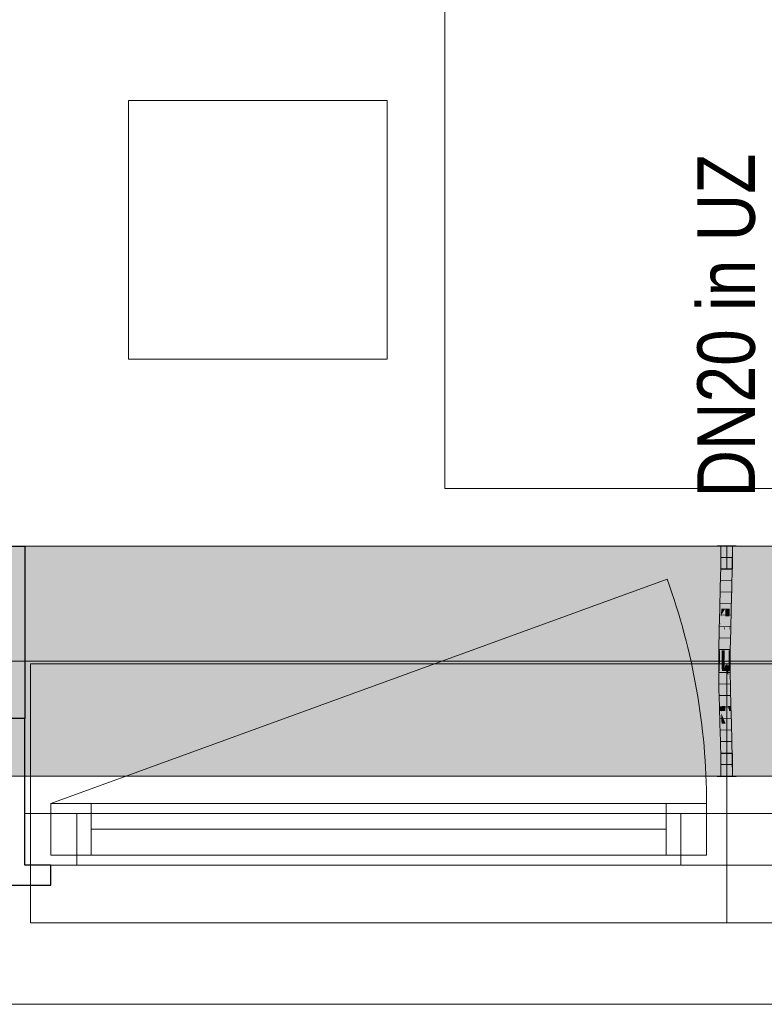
# Model space of a CAD drawing. Extents: x -620 to 3480, y 62 to 1107.
# Tile 27 of 244: x -158 to -132, y 199 to 233. Entities that reach past the tile are written whole.
import ezdxf
from ezdxf.lldxf.tags import DXFTag

# ---------------------------------------------------------------- set-up
doc = ezdxf.new("R2010")
doc.units = 0
doc.layers.get('0').update_dxf_attribs({"lineweight": 35})
for name, color, linetype, lineweight, true_color in [('30 -33 Aussenwände- 7 Fassade_ Elemente', 7, 'Continuous', 9, 0x00aacc), ('30 -35 Decken- 1 Konstruktion-Träger- Stahlbeton', 7, 'grob-A06G9GKW8I', 13, 0x33aa00), ('60- 61 allgemeine Ausstattung- 1 Möbel', 7, 'Continuous', 9, 0x00cccc), ('E_Leerrohr 20', 7, 'Continuous', 13, 0xcc0099), ('E_Leerrohr 20-Shading', 7, 'Continuous', 13, 0xcc0099)]:
    doc.layers.add(name, color=color, linetype=linetype, lineweight=lineweight, true_color=true_color)
doc.layers.add('70 -71 Achsen- 1 Gebäudeachsen', color=7, linetype='STRICHPUNKT2-A06G9GKV8I', lineweight=18)
doc.layers.add('Detailelementbeschriftung', color=7, linetype='Continuous', lineweight=9)
doc.layers.add('iwb_Schraffur_Unterzug', color=7, linetype='Continuous', lineweight=5, true_color=0xffffcc, plot=False)
doc.styles.get("Standard").update_dxf_attribs({"font": 'ARIALN.TTF'})
tags = doc.linetypes.add('grob-A06G9GKW8I', pattern=[14, 3, -8, 3]).pattern_tags.tags
tags[8:9] = [DXFTag(74, 4), DXFTag(75, 0), DXFTag(340, '0'), DXFTag(46, 0.0), DXFTag(50, 0.0), DXFTag(44, 0.0), DXFTag(45, 0.0)]
tags[6:7] = [DXFTag(74, 4), DXFTag(75, 0), DXFTag(340, '0'), DXFTag(46, 0.0), DXFTag(50, 0.0), DXFTag(44, 0.0), DXFTag(45, 0.0)]
tags[4:5] = [DXFTag(74, 4), DXFTag(75, 0), DXFTag(340, '0'), DXFTag(46, 0.0), DXFTag(50, 0.0), DXFTag(44, 0.0), DXFTag(45, 0.0)]
tags = doc.linetypes.add('STRICHPUNKT2', pattern=[12.7, 6.35, -3.175, 0, -3.175]).pattern_tags.tags
tags[10:11] = [DXFTag(74, 4), DXFTag(75, 0), DXFTag(340, '0'), DXFTag(46, 0.0), DXFTag(50, 0.0), DXFTag(44, 0.0), DXFTag(45, 0.0)]
tags[8:9] = [DXFTag(74, 4), DXFTag(75, 0), DXFTag(340, '0'), DXFTag(46, 0.0), DXFTag(50, 0.0), DXFTag(44, 0.0), DXFTag(45, 0.0)]
tags[6:7] = [DXFTag(74, 4), DXFTag(75, 0), DXFTag(340, '0'), DXFTag(46, 0.0), DXFTag(50, 0.0), DXFTag(44, 0.0), DXFTag(45, 0.0)]
tags[4:5] = [DXFTag(74, 4), DXFTag(75, 0), DXFTag(340, '0'), DXFTag(46, 0.0), DXFTag(50, 0.0), DXFTag(44, 0.0), DXFTag(45, 0.0)]
tags = doc.linetypes.add('STRICHPUNKT2-A06G9GKV8I', pattern=[12.7, 6.35, -3.175, 0, -3.175]).pattern_tags.tags
tags[10:11] = [DXFTag(74, 4), DXFTag(75, 0), DXFTag(340, '0'), DXFTag(46, 0.0), DXFTag(50, 0.0), DXFTag(44, 0.0), DXFTag(45, 0.0)]
tags[8:9] = [DXFTag(74, 4), DXFTag(75, 0), DXFTag(340, '0'), DXFTag(46, 0.0), DXFTag(50, 0.0), DXFTag(44, 0.0), DXFTag(45, 0.0)]
tags[6:7] = [DXFTag(74, 4), DXFTag(75, 0), DXFTag(340, '0'), DXFTag(46, 0.0), DXFTag(50, 0.0), DXFTag(44, 0.0), DXFTag(45, 0.0)]
tags[4:5] = [DXFTag(74, 4), DXFTag(75, 0), DXFTag(340, '0'), DXFTag(46, 0.0), DXFTag(50, 0.0), DXFTag(44, 0.0), DXFTag(45, 0.0)]

# ---------------------------------------------------------------- blocks, each defined once
blk = doc.blocks.new('Shading-A06G9GJL8I', base_point=(-133.075, 212.053))
at = {"layer": 'E_Leerrohr 20-Shading', "color": 223, "true_color": 0xc67fb4}
for points in [[(-133.356, 214.957), (-133.414, 214.957), (-133.362, 214.234), (-133.42, 214.235)], [(-133.059, 214.957), (-133.073, 214.957), (-133.067, 214.23), (-133.079, 214.23)], [(-133.067, 214.23), (-133.049, 214.23), (-133.059, 214.957), (-133.038, 214.957)], [(-133.049, 214.23), (-133.025, 214.229), (-133.038, 214.957), (-133.014, 214.957)], [(-133.021, 214.229), (-133.014, 214.957), (-133.025, 214.229)], [(-133.362, 214.234), (-133.42, 214.235), (-133.379, 213.511), (-133.436, 213.512)], [(-133.377, 213.511), (-133.362, 214.234), (-133.379, 213.511)], [(-133.067, 214.23), (-133.079, 214.23), (-133.087, 213.504), (-133.095, 213.504)], [(-133.071, 214.094), (-133.087, 213.504), (-133.086, 213.504)], [(-133.067, 214.23), (-133.071, 214.094), (-133.071, 213.503), (-133.086, 213.504)], [(-133.049, 214.23), (-133.071, 213.503), (-133.04, 214.23), (-133.063, 213.503)], [(-133.067, 214.23), (-133.071, 213.503), (-133.049, 214.23)], [(-133.063, 213.503), (-133.051, 213.503), (-133.04, 214.23), (-133.025, 214.229)], [(-133.036, 213.503), (-133.021, 214.229), (-133.051, 213.503), (-133.025, 214.229)], [(-133.379, 213.511), (-133.436, 213.512), (-133.402, 212.786), (-133.455, 212.788)], [(-133.402, 212.786), (-133.398, 212.786), (-133.379, 213.511), (-133.377, 213.511)], [(-133.398, 212.786), (-133.397, 212.786), (-133.377, 213.511)], [(-133.087, 213.504), (-133.095, 213.504), (-133.112, 212.779), (-133.114, 212.779)], [(-133.087, 213.504), (-133.112, 212.779), (-133.086, 213.504), (-133.109, 212.779)], [(-133.109, 212.779), (-133.098, 212.778), (-133.086, 213.504), (-133.071, 213.503)], [(-133.071, 213.503), (-133.098, 212.778), (-133.063, 213.503), (-133.091, 212.778)], [(-133.091, 212.778), (-133.085, 212.778), (-133.063, 213.503), (-133.051, 213.503)], [(-133.056, 212.777), (-133.036, 213.503), (-133.085, 212.778), (-133.051, 213.503)], [(-133.475, 212.062), (-133.41, 212.512), (-133.455, 212.788), (-133.402, 212.786)], [(-133.402, 212.786), (-133.41, 212.512), (-133.398, 212.786), (-133.404, 212.551)], [(-133.404, 212.551), (-133.403, 212.56), (-133.398, 212.786), (-133.397, 212.786)], [(-133.109, 212.779), (-133.121, 212.497), (-133.12, 212.408)], [(-133.109, 212.779), (-133.112, 212.779), (-133.121, 212.497), (-133.117, 212.646)], [(-133.112, 212.779), (-133.114, 212.779), (-133.121, 212.517)], [(-133.12, 212.408), (-133.119, 212.212), (-133.109, 212.779), (-133.098, 212.778)], [(-133.098, 212.778), (-133.119, 212.212), (-133.091, 212.778), (-133.118, 212.083)], [(-133.118, 212.083), (-133.117, 212.054), (-133.091, 212.778), (-133.085, 212.778)], [(-133.075, 212.053), (-133.056, 212.777), (-133.117, 212.054), (-133.085, 212.778)], [(-133.425, 212.061), (-133.419, 212.191), (-133.475, 212.062), (-133.41, 212.512)], [(-133.416, 212.061), (-133.403, 212.56), (-133.425, 212.061)], [(-133.41, 212.512), (-133.419, 212.191), (-133.404, 212.551), (-133.406, 212.496)], [(-133.406, 212.496), (-133.403, 212.56), (-133.404, 212.551)], [(-133.121, 212.497), (-133.121, 212.517), (-133.133, 212.055)], [(-133.12, 212.408), (-133.121, 212.497), (-133.131, 212.055), (-133.133, 212.055)], [(-133.131, 212.055), (-133.124, 212.054), (-133.12, 212.408), (-133.119, 212.212)], [(-133.117, 212.646), (-133.121, 212.517), (-133.121, 212.497)], [(-133.425, 212.061), (-133.475, 212.062), (-133.448, 211.335), (-133.488, 211.335)], [(-133.43, 211.335), (-133.416, 212.061), (-133.448, 211.335), (-133.425, 212.061)], [(-133.144, 211.331), (-133.124, 212.054), (-133.147, 211.331), (-133.131, 212.055)], [(-133.131, 212.055), (-133.133, 212.055), (-133.147, 211.331)], [(-133.144, 211.331), (-133.119, 212.054), (-133.124, 212.054)], [(-133.144, 211.331), (-133.14, 211.331), (-133.119, 212.054), (-133.13, 211.659)], [(-133.139, 211.331), (-133.117, 212.054), (-133.13, 211.659)], [(-133.139, 211.331), (-133.088, 211.331), (-133.117, 212.054), (-133.075, 212.053)], [(-133.13, 211.659), (-133.117, 212.054), (-133.119, 212.054)], [(-133.119, 212.212), (-133.124, 212.054), (-133.118, 212.083), (-133.119, 212.054)], [(-133.119, 212.054), (-133.117, 212.054), (-133.118, 212.083)], [(-133.451, 210.974), (-133.448, 211.335), (-133.49, 210.975), (-133.488, 211.335)], [(-133.433, 210.608), (-133.43, 211.335), (-133.454, 210.608), (-133.448, 211.335)], [(-133.14, 211.331), (-133.139, 211.331), (-133.13, 211.659)], [(-133.147, 210.969), (-133.144, 211.331), (-133.148, 210.969), (-133.147, 211.331)], [(-133.144, 211.331), (-133.147, 210.969), (-133.14, 211.331), (-133.146, 210.969)], [(-133.14, 211.331), (-133.146, 210.969), (-133.143, 211.042), (-133.143, 210.968)], [(-133.143, 210.968), (-133.09, 210.968), (-133.139, 211.331), (-133.088, 211.331)], [(-133.143, 210.968), (-133.139, 211.331), (-133.143, 211.042)], [(-133.139, 211.331), (-133.14, 211.331), (-133.143, 211.042)], [(-133.143, 211.042), (-133.143, 210.968), (-133.143, 210.968)], [(-133.454, 210.608), (-133.451, 210.974), (-133.491, 210.608), (-133.49, 210.975)], [(-133.149, 210.806), (-133.15, 210.609), (-133.149, 210.777)], [(-133.15, 210.609), (-133.147, 210.609), (-133.149, 210.777), (-133.147, 210.668)], [(-133.143, 210.968), (-133.146, 210.969), (-133.149, 210.777), (-133.148, 210.889)], [(-133.147, 210.969), (-133.147, 210.969), (-133.148, 210.889), (-133.149, 210.806)], [(-133.149, 210.806), (-133.147, 210.969), (-133.148, 210.969)], [(-133.143, 210.968), (-133.149, 210.777), (-133.147, 210.668)], [(-133.148, 210.889), (-133.149, 210.806), (-133.149, 210.777)], [(-133.146, 210.969), (-133.147, 210.969), (-133.148, 210.889)], [(-133.143, 210.968), (-133.147, 210.668), (-133.143, 210.968), (-133.146, 210.609)], [(-133.147, 210.609), (-133.146, 210.609), (-133.147, 210.668)], [(-133.146, 210.609), (-133.091, 210.609), (-133.143, 210.968), (-133.09, 210.968)], [(-133.454, 210.608), (-133.491, 210.608), (-133.44, 209.997), (-133.483, 209.996)], [(-133.425, 209.997), (-133.433, 210.608), (-133.44, 209.997), (-133.454, 210.608)], [(-133.132, 210.003), (-133.146, 210.609), (-133.142, 210.003), (-133.147, 210.609)], [(-133.083, 210.004), (-133.091, 210.609), (-133.132, 210.003), (-133.146, 210.609)], [(-133.44, 209.997), (-133.483, 209.996), (-133.415, 209.387), (-133.469, 209.386)], [(-133.41, 209.388), (-133.425, 209.997), (-133.415, 209.387), (-133.44, 209.997)], [(-133.132, 210.003), (-133.142, 210.003), (-133.107, 209.396), (-133.127, 209.395)], [(-133.069, 209.397), (-133.083, 210.004), (-133.107, 209.396), (-133.132, 210.003)], [(-133.469, 209.386), (-133.447, 209.218), (-133.415, 209.387), (-133.406, 209.219)], [(-133.447, 209.218), (-133.469, 209.386), (-133.464, 209.218)], [(-133.403, 209.149), (-133.41, 209.388), (-133.415, 209.387)], [(-133.098, 209.221), (-133.107, 209.396), (-133.122, 209.221), (-133.127, 209.395)], [(-133.063, 209.222), (-133.069, 209.397), (-133.098, 209.221), (-133.107, 209.396)], [(-133.45, 208.777), (-133.392, 208.779), (-133.464, 209.218), (-133.447, 209.218)], [(-133.447, 209.218), (-133.392, 208.779), (-133.406, 209.219), (-133.403, 209.149)], [(-133.076, 208.788), (-133.098, 209.221), (-133.109, 208.787), (-133.122, 209.221)], [(-133.076, 208.788), (-133.051, 208.789), (-133.098, 209.221), (-133.063, 209.222)], [(-133.392, 208.779), (-133.45, 208.777), (-133.374, 208.171), (-133.433, 208.169)], [(-133.076, 208.788), (-133.109, 208.787), (-133.046, 208.179), (-133.092, 208.178)], [(-133.033, 208.179), (-133.051, 208.789), (-133.046, 208.179), (-133.076, 208.788)], [(-133.374, 208.171), (-133.433, 208.169), (-133.362, 207.564), (-133.42, 207.563)], [(-133.361, 207.564), (-133.374, 208.171), (-133.362, 207.564), (-133.374, 208.171)], [(-133.046, 208.179), (-133.092, 208.178), (-133.023, 207.569), (-133.078, 207.568)], [(-133.02, 207.569), (-133.033, 208.179), (-133.023, 207.569), (-133.046, 208.179)], [(-133.014, 206.957), (-133.023, 207.569), (-133.073, 206.957), (-133.078, 207.568)], [(-133.014, 206.957), (-133.02, 207.569), (-133.023, 207.569)], [(-133.362, 207.564), (-133.42, 207.563), (-133.359, 206.957), (-133.414, 206.957)], [(-133.356, 206.957), (-133.361, 207.564), (-133.359, 206.957), (-133.362, 207.564)]]:
    blk.add_solid(points, dxfattribs=at)
at = {"layer": 'E_Leerrohr 20-Shading', "color": 231, "true_color": 0xe17fc9}
for points in [[(-133.249, 214.957), (-133.356, 214.957), (-133.249, 214.233), (-133.362, 214.234)], [(-133.221, 214.232), (-133.214, 214.957), (-133.249, 214.233), (-133.249, 214.957)], [(-133.214, 214.957), (-133.221, 214.232), (-133.216, 214.232)], [(-133.216, 214.232), (-133.21, 214.232), (-133.214, 214.957)], [(-133.21, 214.232), (-133.079, 214.23), (-133.214, 214.957), (-133.073, 214.957)], [(-133.317, 214.234), (-133.362, 214.234), (-133.313, 213.509), (-133.377, 213.511)], [(-133.253, 213.508), (-133.249, 214.233), (-133.313, 213.509), (-133.317, 214.234)], [(-133.236, 213.507), (-133.221, 214.232), (-133.253, 213.508), (-133.249, 214.233)], [(-133.221, 214.232), (-133.236, 213.507), (-133.231, 213.507)], [(-133.221, 213.507), (-133.216, 214.232), (-133.231, 213.507), (-133.221, 214.232)], [(-133.221, 213.507), (-133.199, 213.507), (-133.216, 214.232), (-133.21, 214.232)], [(-133.199, 213.507), (-133.095, 213.504), (-133.21, 214.232), (-133.079, 214.23)], [(-133.313, 213.509), (-133.377, 213.511), (-133.313, 212.784), (-133.397, 212.786)], [(-133.313, 212.784), (-133.269, 212.783), (-133.313, 213.509), (-133.257, 213.508)], [(-133.269, 212.783), (-133.26, 212.783), (-133.257, 213.508), (-133.253, 213.508)], [(-133.256, 212.783), (-133.236, 213.507), (-133.26, 212.783), (-133.253, 213.508)], [(-133.221, 213.507), (-133.236, 213.507), (-133.226, 212.782), (-133.256, 212.783)], [(-133.226, 212.782), (-133.185, 212.781), (-133.221, 213.507), (-133.199, 213.507)], [(-133.185, 212.781), (-133.114, 212.779), (-133.199, 213.507), (-133.095, 213.504)], [(-133.397, 212.786), (-133.403, 212.56), (-133.313, 212.784), (-133.312, 212.701)], [(-133.313, 212.784), (-133.312, 212.701), (-133.269, 212.783), (-133.269, 212.769)], [(-133.269, 212.769), (-133.312, 212.701), (-133.28, 212.077), (-133.312, 212.203)], [(-133.275, 212.058), (-133.26, 212.783), (-133.28, 212.077), (-133.269, 212.769)], [(-133.26, 212.783), (-133.275, 212.058), (-133.262, 212.518)], [(-133.269, 212.769), (-133.26, 212.783), (-133.269, 212.783)], [(-133.262, 212.518), (-133.256, 212.783), (-133.26, 212.783)], [(-133.228, 212.518), (-133.226, 212.782), (-133.262, 212.518), (-133.256, 212.783)], [(-133.226, 212.782), (-133.228, 212.518), (-133.185, 212.781), (-133.18, 212.518)], [(-133.185, 212.781), (-133.18, 212.518), (-133.114, 212.779), (-133.121, 212.517)], [(-133.403, 212.56), (-133.416, 212.061), (-133.394, 212.061)], [(-133.312, 212.701), (-133.403, 212.56), (-133.312, 212.203)], [(-133.394, 212.061), (-133.311, 212.059), (-133.403, 212.56), (-133.312, 212.203)], [(-133.262, 212.518), (-133.275, 212.058), (-133.26, 212.518), (-133.271, 212.058)], [(-133.271, 212.058), (-133.257, 212.057), (-133.26, 212.518), (-133.249, 212.518)], [(-133.257, 212.057), (-133.232, 212.057), (-133.249, 212.518), (-133.228, 212.518)], [(-133.228, 212.518), (-133.232, 212.057), (-133.18, 212.518), (-133.172, 212.056)], [(-133.18, 212.518), (-133.172, 212.056), (-133.121, 212.517), (-133.133, 212.055)], [(-133.394, 212.061), (-133.416, 212.061), (-133.384, 211.334), (-133.43, 211.335)], [(-133.384, 211.334), (-133.307, 211.333), (-133.394, 212.061), (-133.311, 212.059)], [(-133.312, 212.203), (-133.311, 212.059), (-133.28, 212.077), (-133.28, 212.058)], [(-133.311, 212.059), (-133.307, 211.333), (-133.28, 212.058), (-133.288, 211.333)], [(-133.288, 211.333), (-133.275, 212.058), (-133.28, 212.058)], [(-133.271, 212.058), (-133.275, 212.058), (-133.285, 211.333), (-133.288, 211.333)], [(-133.267, 211.333), (-133.257, 212.057), (-133.285, 211.333), (-133.271, 212.058)], [(-133.28, 212.058), (-133.275, 212.058), (-133.28, 212.077)], [(-133.236, 211.332), (-133.232, 212.057), (-133.267, 211.333), (-133.257, 212.057)], [(-133.236, 211.332), (-133.162, 211.332), (-133.232, 212.057), (-133.172, 212.056)], [(-133.162, 211.332), (-133.147, 211.331), (-133.172, 212.056), (-133.133, 212.055)], [(-133.384, 211.334), (-133.43, 211.335), (-133.382, 210.608), (-133.433, 210.608)], [(-133.384, 211.334), (-133.383, 210.973), (-133.307, 211.333), (-133.303, 210.972)], [(-133.307, 211.333), (-133.303, 210.972), (-133.288, 211.333), (-133.29, 210.971)], [(-133.271, 210.608), (-133.267, 211.333), (-133.29, 210.971), (-133.285, 211.333)], [(-133.285, 211.333), (-133.288, 211.333), (-133.29, 210.971)], [(-133.237, 210.805), (-133.236, 211.332), (-133.27, 210.805), (-133.267, 211.333)], [(-133.236, 211.332), (-133.237, 210.805), (-133.162, 211.332), (-133.16, 210.806)], [(-133.162, 211.332), (-133.16, 210.806), (-133.147, 211.331), (-133.149, 210.806)], [(-133.383, 210.973), (-133.382, 210.608), (-133.303, 210.972), (-133.298, 210.608)], [(-133.298, 210.972), (-133.303, 210.972), (-133.295, 210.608), (-133.298, 210.608)], [(-133.29, 210.971), (-133.298, 210.972), (-133.291, 210.608), (-133.295, 210.608)], [(-133.271, 210.608), (-133.29, 210.971), (-133.291, 210.608)], [(-133.271, 210.608), (-133.237, 210.609), (-133.27, 210.805), (-133.237, 210.805)], [(-133.16, 210.806), (-133.237, 210.805), (-133.162, 210.609), (-133.237, 210.609)], [(-133.16, 210.806), (-133.162, 210.609), (-133.16, 210.713)], [(-133.162, 210.609), (-133.16, 210.609), (-133.16, 210.713)], [(-133.152, 210.806), (-133.16, 210.806), (-133.157, 210.609), (-133.16, 210.609)], [(-133.149, 210.806), (-133.152, 210.806), (-133.15, 210.609), (-133.157, 210.609)], [(-133.382, 210.608), (-133.433, 210.608), (-133.387, 209.998), (-133.425, 209.997)], [(-133.387, 209.998), (-133.285, 210), (-133.382, 210.608), (-133.298, 210.608)], [(-133.298, 210.608), (-133.285, 210), (-133.295, 210.608), (-133.283, 210)], [(-133.283, 210), (-133.291, 210.608), (-133.295, 210.608)], [(-133.271, 210.608), (-133.291, 210.608), (-133.27, 210), (-133.283, 210)], [(-133.235, 210.001), (-133.237, 210.609), (-133.27, 210), (-133.271, 210.608)], [(-133.162, 210.609), (-133.237, 210.609), (-133.166, 210.481)], [(-133.166, 210.481), (-133.237, 210.609), (-133.178, 210.002), (-133.235, 210.001)], [(-133.161, 210.472), (-133.166, 210.481), (-133.174, 210.002), (-133.178, 210.002)], [(-133.174, 210.002), (-133.165, 210.002), (-133.161, 210.472)], [(-133.16, 210.609), (-133.162, 210.609), (-133.161, 210.472), (-133.166, 210.481)], [(-133.161, 210.473), (-133.165, 210.002), (-133.15, 210.609), (-133.142, 210.003)], [(-133.16, 210.609), (-133.161, 210.473), (-133.157, 210.609)], [(-133.161, 210.473), (-133.15, 210.609), (-133.157, 210.609)], [(-133.387, 209.998), (-133.425, 209.997), (-133.398, 209.388), (-133.41, 209.388)], [(-133.398, 209.388), (-133.269, 209.391), (-133.387, 209.998), (-133.285, 210)], [(-133.269, 209.391), (-133.283, 210), (-133.285, 210)], [(-133.27, 210), (-133.283, 210), (-133.265, 209.391), (-133.269, 209.391)], [(-133.23, 209.392), (-133.235, 210.001), (-133.265, 209.391), (-133.27, 210)], [(-133.235, 210.001), (-133.23, 209.392), (-133.174, 210.002), (-133.193, 209.393)], [(-133.193, 209.393), (-133.176, 209.394), (-133.174, 210.002), (-133.165, 210.002)], [(-133.176, 209.394), (-133.127, 209.395), (-133.165, 210.002), (-133.142, 210.003)], [(-133.398, 209.388), (-133.41, 209.388), (-133.403, 209.149)], [(-133.263, 209.22), (-133.269, 209.391), (-133.401, 209.219), (-133.398, 209.388)], [(-133.265, 209.391), (-133.269, 209.391), (-133.263, 209.22)], [(-133.225, 208.784), (-133.23, 209.392), (-133.263, 209.22), (-133.265, 209.391)], [(-133.23, 209.392), (-133.225, 208.784), (-133.193, 209.393), (-133.212, 208.784)], [(-133.212, 208.784), (-133.189, 208.785), (-133.193, 209.393), (-133.176, 209.394)], [(-133.176, 209.394), (-133.189, 208.785), (-133.122, 209.221), (-133.129, 208.786)], [(-133.176, 209.394), (-133.122, 209.221), (-133.127, 209.395)], [(-133.403, 209.149), (-133.25, 208.783), (-133.401, 209.219), (-133.263, 209.22)], [(-133.25, 208.783), (-133.403, 209.149), (-133.392, 208.779)], [(-133.225, 208.784), (-133.263, 209.22), (-133.25, 208.783)], [(-133.129, 208.786), (-133.109, 208.787), (-133.122, 209.221)], [(-133.25, 208.783), (-133.392, 208.779), (-133.233, 208.174), (-133.374, 208.171)], [(-133.225, 208.784), (-133.25, 208.783), (-133.22, 208.175), (-133.233, 208.174)], [(-133.225, 208.784), (-133.222, 208.473), (-133.212, 208.784)], [(-133.222, 208.473), (-133.189, 208.785), (-133.212, 208.784)], [(-133.222, 208.473), (-133.22, 208.175), (-133.189, 208.785), (-133.201, 208.175)], [(-133.189, 208.785), (-133.201, 208.175), (-133.129, 208.786), (-133.139, 208.177)], [(-133.139, 208.177), (-133.092, 208.178), (-133.129, 208.786), (-133.109, 208.787)], [(-133.365, 208.171), (-133.374, 208.171), (-133.361, 207.564)], [(-133.22, 207.566), (-133.233, 208.174), (-133.361, 207.564), (-133.365, 208.171)], [(-133.22, 208.175), (-133.233, 208.174), (-133.216, 207.566), (-133.22, 207.566)], [(-133.216, 207.566), (-133.211, 207.566), (-133.22, 208.175), (-133.201, 208.175)], [(-133.211, 207.566), (-133.078, 207.568), (-133.201, 208.175), (-133.092, 208.178)], [(-133.22, 207.566), (-133.361, 207.564), (-133.214, 206.957), (-133.356, 206.957)], [(-133.216, 207.566), (-133.22, 207.566), (-133.214, 206.957)], [(-133.214, 206.957), (-133.211, 207.566), (-133.216, 207.566)], [(-133.214, 206.957), (-133.073, 206.957), (-133.211, 207.566), (-133.078, 207.568)]]:
    blk.add_solid(points, dxfattribs=at)
blk = doc.blocks.new('Shading-A06G9GJN8I', base_point=(-133.214, 214.169))
at = {"layer": 'E_Leerrohr 20-Shading', "color": 213, "true_color": 0xd67fc0}
for points in [[(-133.544, 214.957), (-133.214, 214.957), (-133.544, 214.969), (-133.214, 214.969)], [(-133.414, 214.169), (-133.214, 214.169), (-133.414, 214.957), (-133.214, 214.957)], [(-133.214, 214.969), (-133.214, 214.957), (-133.149, 214.969), (-133.149, 214.957)], [(-133.214, 214.169), (-133.014, 214.169), (-133.214, 214.957), (-133.014, 214.957)], [(-133.149, 214.969), (-133.149, 214.957), (-132.943, 214.969), (-132.943, 214.957)], [(-132.943, 214.957), (-132.884, 214.957), (-132.943, 214.969), (-132.884, 214.969)]]:
    blk.add_solid(points, dxfattribs=at)
blk = doc.blocks.new('Shading-A06G9GJP8I', base_point=(-133.014, 207.745))
at = {"layer": 'E_Leerrohr 20-Shading', "color": 213, "true_color": 0xd67fc0}
for points in [[(-133.214, 207.745), (-133.414, 207.745), (-133.214, 206.957), (-133.414, 206.957)], [(-133.014, 207.745), (-133.214, 207.745), (-133.014, 206.957), (-133.214, 206.957)], [(-133.214, 206.957), (-133.544, 206.957), (-133.214, 206.945), (-133.544, 206.945)], [(-133.149, 206.957), (-133.214, 206.957), (-133.149, 206.945), (-133.214, 206.945)], [(-133.149, 206.945), (-132.992, 206.945), (-133.149, 206.957), (-132.992, 206.957)], [(-132.992, 206.945), (-132.884, 206.945), (-132.992, 206.957), (-132.884, 206.957)]]:
    blk.add_solid(points, dxfattribs=at)
blk = doc.blocks.new('Referenz-A06G9GKX8I')
at = {"layer": '30 -33 Aussenwände- 7 Fassade_ Elemente', "color": 0, "linetype": 'Continuous', "lineweight": -2, "ltscale": 0.25}
for p, q in [((-160.013, 214.957), (-157.613, 214.957)), ((-157.613, 214.957), (-157.613, 208.957)), ((-157.613, 208.957), (-160.013, 208.957)), ((-157.613, 203.857), (-157.613, 208.957)), ((-156.713, 203.857), (-157.613, 203.857)), ((-156.713, 203.157), (-156.713, 203.857)), ((-160.013, 203.157), (-156.713, 203.157))]:
    blk.add_line(p, q, dxfattribs=at)
at = {"layer": '30 -33 Aussenwände- 7 Fassade_ Elemente', "color": 0, "linetype": 'Continuous', "ltscale": 0.13}
for p, q in [((-160.013, 214.957), (-4.013, 214.957)), ((-156.713, 204.207), (-156.713, 206.007)), ((-156.713, 206.007), (-133.913, 206.007)), ((-133.913, 206.007), (-133.913, 204.207)), ((-157.613, 203.857), (-157.613, 205.657)), ((-157.613, 205.657), (-133.213, 205.657)), ((-133.213, 205.657), (-108.813, 205.657)), ((-133.213, 203.857), (-133.213, 205.657)), ((-133.913, 204.207), (-156.713, 204.207)), ((-133.213, 203.857), (-157.613, 203.857)), ((-108.813, 203.857), (-133.213, 203.857)), ((-0.913, 199.017), (-163.113, 199.017))]:
    blk.add_line(p, q, dxfattribs=at)
at = {"layer": '30 -33 Aussenwände- 7 Fassade_ Elemente', "color": 0, "linetype": 'grob-A06G9GKW8I', "ltscale": 0.13}
blk.add_line((-156.713, 206.007), (-135.288, 213.805), dxfattribs=at)
at = {"layer": '30 -33 Aussenwände- 7 Fassade_ Elemente', "color": 0}
for p, q in [((-133.213, 210.857), (-157.413, 210.857)), ((-157.413, 210.857), (-157.413, 205.657)), ((-133.213, 210.857), (-133.213, 205.657)), ((-109.013, 210.857), (-133.213, 210.857)), ((-156.713, 204.207), (-156.713, 206.007)), ((-156.713, 206.007), (-155.313, 206.007)), ((-155.313, 204.207), (-155.313, 206.007)), ((-155.313, 206.007), (-135.313, 206.007)), ((-135.313, 206.007), (-135.313, 204.207)), ((-135.313, 206.007), (-133.913, 206.007)), ((-133.913, 206.007), (-133.913, 204.207)), ((-157.413, 205.657), (-157.413, 203.857)), ((-155.813, 205.657), (-157.413, 205.657)), ((-155.813, 203.857), (-155.813, 205.657)), ((-134.813, 203.857), (-134.813, 205.657)), ((-134.813, 205.657), (-133.213, 205.657)), ((-133.213, 205.657), (-133.213, 203.857)), ((-131.613, 205.657), (-133.213, 205.657)), ((-135.313, 205.107), (-155.313, 205.107)), ((-155.313, 204.207), (-156.713, 204.207)), ((-135.313, 204.207), (-155.313, 204.207)), ((-133.913, 204.207), (-135.313, 204.207)), ((-157.413, 201.857), (-157.413, 203.857)), ((-157.413, 203.857), (-155.813, 203.857)), ((-134.813, 203.857), (-155.813, 203.857)), ((-133.213, 203.857), (-134.813, 203.857)), ((-133.213, 201.857), (-133.213, 203.857)), ((-133.213, 203.857), (-131.613, 203.857)), ((-133.213, 201.857), (-157.413, 201.857)), ((-109.013, 201.857), (-133.213, 201.857))]:
    blk.add_line(p, q, dxfattribs=at)
at = {"layer": '30 -33 Aussenwände- 7 Fassade_ Elemente', "color": 0, "linetype": 'Continuous', "lineweight": 18, "ltscale": 0.18}
for p, q in [((-156.713, 206.007), (-155.313, 206.007)), ((-156.713, 204.207), (-156.713, 206.007)), ((-155.313, 206.007), (-155.313, 204.207)), ((-135.313, 206.007), (-133.913, 206.007)), ((-135.313, 204.207), (-135.313, 206.007)), ((-133.913, 206.007), (-133.913, 204.207)), ((-157.613, 203.857), (-157.613, 205.657)), ((-157.613, 205.657), (-155.813, 205.657)), ((-155.813, 205.657), (-155.813, 203.857)), ((-134.813, 203.857), (-134.813, 205.657)), ((-134.813, 205.657), (-133.213, 205.657)), ((-133.213, 203.857), (-133.213, 205.657)), ((-133.213, 205.657), (-131.613, 205.657)), ((-135.313, 205.107), (-155.313, 205.107)), ((-155.313, 204.207), (-156.713, 204.207)), ((-133.913, 204.207), (-135.313, 204.207)), ((-155.813, 203.857), (-157.613, 203.857)), ((-133.213, 203.857), (-134.813, 203.857)), ((-131.613, 203.857), (-133.213, 203.857))]:
    blk.add_line(p, q, dxfattribs=at)
at = {"layer": '30 -33 Aussenwände- 7 Fassade_ Elemente', "color": 0, "linetype": 'grob-A06G9GKW8I', "ltscale": 0.13}
blk.add_ellipse((-156.713, 206.007), major_axis=(22.8, 0), ratio=1, start_param=0, end_param=0.349066, dxfattribs=at)
at = {"layer": '30 -35 Decken- 1 Konstruktion-Träger- Stahlbeton', "color": 0}
for p, q in [((-490.513, 214.957), (-3.513, 214.957)), ((-490.513, 206.957), (-3.513, 206.957))]:
    blk.add_line(p, q, dxfattribs=at)
at = {"layer": '60- 61 allgemeine Ausstattung- 1 Möbel', "color": 0, "linetype": 'Continuous', "ltscale": 0.13}
for p, q in [((-143.013, 216.957), (-143.013, 256.957)), ((-154.013, 230.457), (-145.013, 230.457)), ((-154.013, 221.457), (-154.013, 230.457)), ((-145.013, 230.457), (-145.013, 221.457)), ((-145.013, 221.457), (-154.013, 221.457)), ((-127.013, 216.957), (-143.013, 216.957))]:
    blk.add_line(p, q, dxfattribs=at)
at = {"layer": '70 -71 Achsen- 1 Gebäudeachsen', "color": 0, "linetype": 'STRICHPUNKT2-A06G9GKV8I', "ltscale": 0.18}
blk.add_line((-562.014, 210.957), (85.427, 210.957), dxfattribs=at)
blk = doc.blocks.new('Referenz-A06G9GKZ8I')
at = {"layer": 'iwb_Schraffur_Unterzug', "linetype": 'Continuous', "ltscale": 0.13}
blk.add_solid([(-490.513, 214.957), (-3.513, 214.957), (-490.513, 206.957), (-3.513, 206.957)], dxfattribs=at)
blk = doc.blocks.new('Enddeckel-A06G9GO98I')
at = {"color": 0, "linetype": 'ByBlock', "lineweight": -2, "ltscale": 0.13}
for p, q in [((-133.414, 207.745), (-133.414, 206.957)), ((-133.297, 207.745), (-133.414, 207.745)), ((-133.131, 207.745), (-133.297, 207.745)), ((-133.014, 207.745), (-133.131, 207.745)), ((-133.014, 206.957), (-133.014, 207.745)), ((-133.544, 206.957), (-133.544, 206.945)), ((-133.351, 206.957), (-133.544, 206.957)), ((-133.351, 206.945), (-133.544, 206.945)), ((-133.297, 206.957), (-133.414, 206.957)), ((-133.078, 206.957), (-133.351, 206.957)), ((-133.078, 206.945), (-133.351, 206.945)), ((-133.131, 206.957), (-133.297, 206.957)), ((-133.014, 206.957), (-133.131, 206.957)), ((-132.884, 206.957), (-133.078, 206.957)), ((-132.884, 206.945), (-133.078, 206.945)), ((-132.884, 206.945), (-132.884, 206.957))]:
    blk.add_line(p, q, dxfattribs=at)
at = {"color": 0, "linetype": 'STRICHPUNKT2', "lineweight": 5, "ltscale": 0.13}
blk.add_line((-133.214, 206.957), (-133.214, 207.745), dxfattribs=at)
blk = doc.blocks.new('Enddeckel-A06G9GOD8I')
at = {"color": 0, "linetype": 'ByBlock', "lineweight": -2, "ltscale": 0.13}
for p, q in [((-133.544, 214.969), (-133.544, 214.957)), ((-133.544, 214.969), (-133.351, 214.969)), ((-133.544, 214.957), (-133.351, 214.957)), ((-133.414, 214.957), (-133.414, 214.169)), ((-133.414, 214.957), (-133.297, 214.957)), ((-133.351, 214.969), (-133.078, 214.969)), ((-133.351, 214.957), (-133.078, 214.957)), ((-133.297, 214.957), (-133.131, 214.957)), ((-133.131, 214.957), (-133.014, 214.957)), ((-133.078, 214.969), (-132.884, 214.969)), ((-133.078, 214.957), (-132.884, 214.957)), ((-133.014, 214.169), (-133.014, 214.957)), ((-132.884, 214.957), (-132.884, 214.969)), ((-133.414, 214.169), (-133.297, 214.169)), ((-133.297, 214.169), (-133.131, 214.169)), ((-133.131, 214.169), (-133.014, 214.169))]:
    blk.add_line(p, q, dxfattribs=at)
at = {"color": 0, "linetype": 'STRICHPUNKT2', "lineweight": 5, "ltscale": 0.13}
blk.add_line((-133.214, 214.957), (-133.214, 214.169), dxfattribs=at)
blk = doc.blocks.new('Flexrohr-A06G9GOL8I')
at = {"color": 0, "linetype": 'ByBlock', "lineweight": -2, "ltscale": 0.13}
for p, q in [((-133.414, 214.957), (-133.42, 214.235)), ((-133.414, 214.957), (-133.014, 214.957)), ((-133.014, 214.957), (-133.021, 214.229)), ((-133.406, 214.559), (-133.03, 214.556)), ((-133.42, 214.235), (-133.436, 213.512)), ((-133.41, 214.16), (-133.034, 214.154)), ((-133.021, 214.229), (-133.036, 213.503)), ((-133.419, 213.761), (-133.043, 213.753)), ((-133.436, 213.512), (-133.455, 212.788)), ((-133.036, 213.503), (-133.056, 212.777)), ((-133.428, 213.362), (-133.052, 213.353)), ((-133.455, 212.788), (-133.475, 212.062)), ((-133.439, 212.962), (-133.063, 212.953)), ((-133.056, 212.777), (-133.075, 212.053)), ((-133.449, 212.562), (-133.074, 212.553)), ((-133.475, 212.062), (-133.488, 211.335)), ((-133.46, 212.162), (-133.084, 212.153)), ((-133.075, 212.053), (-133.088, 211.331)), ((-133.468, 211.761), (-133.092, 211.755)), ((-133.488, 211.335), (-133.491, 210.608)), ((-133.476, 211.36), (-133.1, 211.356)), ((-133.088, 211.331), (-133.091, 210.609)), ((-133.478, 210.959), (-133.102, 210.957)), ((-133.491, 210.608), (-133.483, 209.996)), ((-133.479, 210.557), (-133.103, 210.559)), ((-133.091, 210.609), (-133.083, 210.004)), ((-133.483, 209.996), (-133.469, 209.386)), ((-133.473, 210.155), (-133.098, 210.161)), ((-133.083, 210.004), (-133.069, 209.397)), ((-133.466, 209.754), (-133.09, 209.762)), ((-133.469, 209.386), (-133.45, 208.777)), ((-133.456, 209.353), (-133.08, 209.363)), ((-133.069, 209.397), (-133.051, 208.789)), ((-133.444, 208.953), (-133.068, 208.964)), ((-133.45, 208.777), (-133.433, 208.169)), ((-133.051, 208.789), (-133.033, 208.179)), ((-133.432, 208.553), (-133.056, 208.564)), ((-133.433, 208.169), (-133.42, 207.563)), ((-133.42, 208.154), (-133.045, 208.163)), ((-133.033, 208.179), (-133.02, 207.569)), ((-133.412, 207.755), (-133.036, 207.762)), ((-133.02, 207.569), (-133.014, 206.957)), ((-133.42, 207.563), (-133.414, 206.957)), ((-133.406, 207.357), (-133.03, 207.361)), ((-133.414, 206.957), (-133.014, 206.957)), ((-133.402, 206.959), (-133.026, 206.959))]:
    blk.add_line(p, q, dxfattribs=at)
blk = doc.blocks.new('Einzeiliger Text-A06G9GON8I')
at = {"color": 0, "lineweight": -2, "insert": (-134.234, 216.646), "char_height": 2, "attachment_point": 1, "rotation": 90}
blk.add_mtext('{\\fArial Narrow;DN20 in UZ}', dxfattribs=at)

msp = doc.modelspace()

# ---------------------------------------------------------------- block references
at = {"color": 8, "lineweight": 25, "ltscale": 0.25, "true_color": 0x808080}
for name in ['Referenz-A06G9GKX8I', 'Referenz-A06G9GKZ8I']:
    msp.add_blockref(name, (0, 0), dxfattribs=at)
at = {"layer": 'Detailelementbeschriftung', "ltscale": 0.13}
msp.add_blockref('Einzeiliger Text-A06G9GON8I', (0, 0), dxfattribs=at)
at = {"layer": 'E_Leerrohr 20'}
for name, p in [('Shading-A06G9GJN8I', (-133.214, 214.169)), ('Shading-A06G9GJL8I', (-133.075, 212.053)), ('Shading-A06G9GJP8I', (-133.014, 207.745))]:
    msp.add_blockref(name, p, dxfattribs=at)
at = {"layer": 'E_Leerrohr 20', "ltscale": 0.13}
for name in ['Enddeckel-A06G9GOD8I', 'Flexrohr-A06G9GOL8I', 'Enddeckel-A06G9GO98I']:
    msp.add_blockref(name, (0, 0), dxfattribs=at)

doc.saveas('drawing.dxf')
